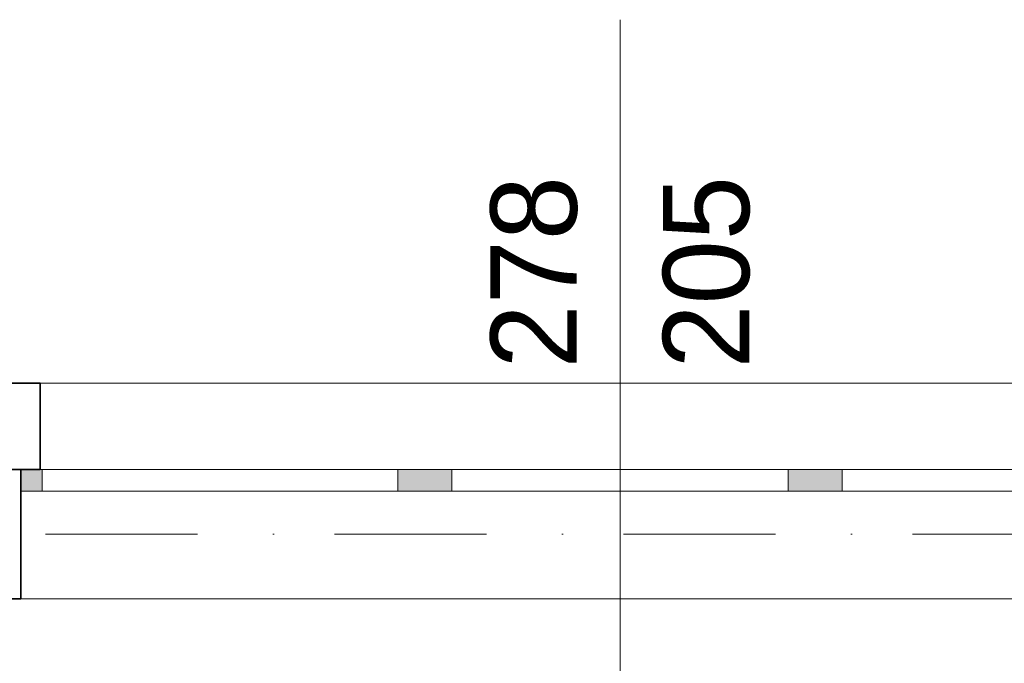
# Model space of a CAD drawing. Header units: millimetres. Extents: x -34676 to 172266, y 39940 to 476087.
# Tile 190 of 256: x 37943 to 40227, y 356642 to 358134. Entities that reach past the tile are written whole.
import ezdxf

# ---------------------------------------------------------------- set-up
doc = ezdxf.new("R2010")
doc.units = ezdxf.units.MM
doc.header["$MEASUREMENT"] = 0
doc.linetypes.add('Kropki i Kreski', pattern=[6.702778, 3.527778, -1.763889, 0, -1.411111])
for name, color, linetype in [('#podkład', 252, 'Continuous'), ('- A - ocieplenie', 7, 'Continuous'), ('Konstrukcja - Siatka mod', 7, 'Continuous'), ('Konstrukcja - Stropy', 7, 'Continuous'), ('Konstrukcja - Ściany zewnętrzne', 7, 'Continuous'), ('Okna Archicada', 7, 'Continuous'), ('Znaczniki okien Archicada', 7, 'Continuous')]:
    doc.layers.add(name, color=color, linetype=linetype)
doc.styles.add('MtXpl_Arial3', font='txt', dxfattribs={"height": 0.2})

# ---------------------------------------------------------------- blocks, each defined once
blk = doc.blocks.new('kjghgg')
at = {"layer": '- A - ocieplenie', "color": 252, "linetype": 'Continuous', "lineweight": 35, "ltscale": 100}
for p, q in [((-106395.8, 482578.3), (-106635.8, 482578.3)), ((-106395.8, 482428.3), (-106395.8, 482578.3)), ((-106395.8, 482378.3), (-106395.8, 482428.3)), ((-106635.8, 482378.3), (-106395.8, 482378.3))]:
    blk.add_line(p, q, dxfattribs=at)
at = {"layer": 'Konstrukcja - Siatka mod', "color": 252, "linetype": 'Kropki i Kreski', "lineweight": 13, "ltscale": 100}
blk.add_line((-123813.3, 482228.3), (-94368.7, 482228.3), dxfattribs=at)
at = {"layer": 'Konstrukcja - Stropy', "color": 252, "linetype": 'Continuous', "lineweight": 13, "ltscale": 100}
blk.add_line((-94325.8, 482078.3), (-121365.8, 482078.3), dxfattribs=at)
at = {"layer": 'Konstrukcja - Ściany zewnętrzne', "color": 252, "linetype": 'Continuous', "lineweight": 35, "ltscale": 100}
for p, q in [((-106440.8, 482378.3), (-106580.8, 482378.3)), ((-106440.8, 482378.3), (-106440.8, 482328.3)), ((-106440.8, 482328.3), (-106440.8, 482078.3)), ((-106580.8, 482078.3), (-106440.8, 482078.3))]:
    blk.add_line(p, q, dxfattribs=at)
at = {"layer": 'Okna Archicada', "color": 252, "linetype": 'Continuous', "lineweight": 13, "ltscale": 100}
for p, q in [((-106395.8, 482578.3), (-103705.8, 482578.3)), ((-103660.8, 482378.3), (-106440.8, 482378.3)), ((-106440.8, 482378.3), (-106390.8, 482378.3)), ((-106395.8, 482378.3), (-103705.8, 482378.3)), ((-106390.8, 482378.3), (-106390.8, 482328.3)), ((-106390.8, 482378.3), (-105565.8, 482378.3)), ((-105565.8, 482328.3), (-105565.8, 482378.3)), ((-105565.8, 482378.3), (-105515.8, 482378.3)), ((-105515.8, 482378.3), (-105440.8, 482378.3)), ((-105440.8, 482378.3), (-105440.8, 482328.3)), ((-105440.8, 482378.3), (-104660.8, 482378.3)), ((-104660.8, 482328.3), (-104660.8, 482378.3)), ((-104660.8, 482378.3), (-104585.8, 482378.3)), ((-104585.8, 482378.3), (-104535.8, 482378.3)), ((-104535.8, 482378.3), (-104535.8, 482328.3)), ((-104535.8, 482378.3), (-103710.8, 482378.3)), ((-106390.8, 482328.3), (-106440.8, 482328.3)), ((-105565.8, 482328.3), (-106390.8, 482328.3)), ((-105515.8, 482328.3), (-105565.8, 482328.3)), ((-105440.8, 482328.3), (-105515.8, 482328.3)), ((-104660.8, 482328.3), (-105440.8, 482328.3)), ((-104585.8, 482328.3), (-104660.8, 482328.3)), ((-104535.8, 482328.3), (-104585.8, 482328.3)), ((-103710.8, 482328.3), (-104535.8, 482328.3)), ((-103660.8, 482078.3), (-106440.8, 482078.3))]:
    blk.add_line(p, q, dxfattribs=at)
at = {"layer": 'Okna Archicada', "color": 252, "linetype": 'Continuous', "lineweight": 35, "ltscale": 100}
for p, q in [((-106395.8, 482428.3), (-106395.8, 482578.3)), ((-106395.8, 482378.3), (-106395.8, 482428.3)), ((-106440.8, 482378.3), (-106440.8, 482328.3)), ((-106440.8, 482378.3), (-106440.8, 482328.3)), ((-106440.8, 482328.3), (-106440.8, 482078.3))]:
    blk.add_line(p, q, dxfattribs=at)
at = {"layer": 'Okna Archicada', "color": 252, "linetype": 'Continuous', "lineweight": 13, "extrusion": (0, 0, -1)}
for points in [[(106390.8, 482328.3), (106440.8, 482378.3), (106440.8, 482328.3)], [(106440.8, 482378.3), (106390.8, 482328.3), (106390.8, 482378.3)], [(105515.8, 482328.3), (105565.8, 482378.3), (105565.8, 482328.3)], [(105565.8, 482378.3), (105515.8, 482328.3), (105515.8, 482378.3)], [(105440.8, 482328.3), (105515.8, 482378.3), (105515.8, 482328.3)], [(105515.8, 482378.3), (105440.8, 482328.3), (105440.8, 482378.3)], [(104585.8, 482328.3), (104660.8, 482378.3), (104660.8, 482328.3)], [(104660.8, 482378.3), (104585.8, 482328.3), (104585.8, 482378.3)], [(104535.8, 482328.3), (104585.8, 482378.3), (104585.8, 482328.3)], [(104585.8, 482378.3), (104535.8, 482328.3), (104535.8, 482378.3)]]:
    blk.add_solid(points, dxfattribs=at)
at = {"layer": 'Znaczniki okien Archicada', "color": 252, "linetype": 'Continuous', "lineweight": 13, "ltscale": 100}
blk.add_line((-105050.8, 483421.2), (-105050.8, 481478.3), dxfattribs=at)
at = {"layer": 'Znaczniki okien Archicada', "color": 252, "linetype": 'Continuous', "lineweight": 15, "style": 'MtXpl_Arial3'}
for s, p in [('278', (-105151.2, 482612.5)), ('205', (-104751.2, 482612.5))]:
    blk.add_text(s, height=200, rotation=90, dxfattribs=at).set_placement(p)

msp = doc.modelspace()

# ---------------------------------------------------------------- block references
at = {"layer": '#podkład'}
msp.add_blockref('kjghgg', (144386, -125287.5), dxfattribs=at)

doc.saveas('drawing.dxf')
